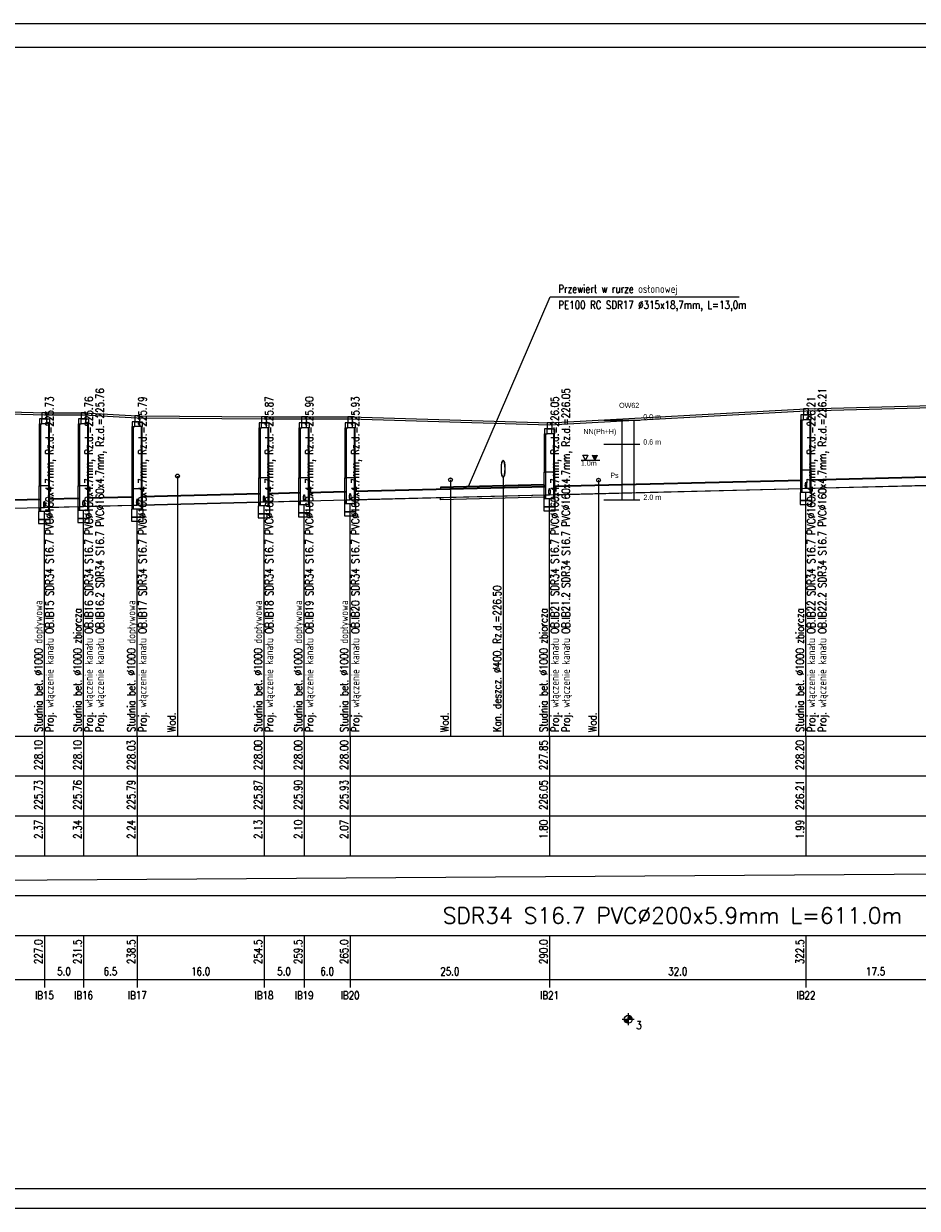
# Model space of a CAD drawing. Header units: metres. Extents: x -25 to 2175, y -3394 to -342.
# Tile 13 of 52: x 599 to 823, y -2411 to -2114. Entities that reach past the tile are written whole.
import ezdxf
from ezdxf.enums import TextEntityAlignment as Align

# ---------------------------------------------------------------- set-up
doc = ezdxf.new("R2010")
doc.units = ezdxf.units.M
doc.header["$LTSCALE"] = 0.2
doc.layers.get('0').update_dxf_attribs({"color": 8, "linetype": 'CONTINUOUS'})
for name, color, linetype in [('gleba', 20, 'CONTINUOUS'), ('Linie_tabeli', 7, 'CONTINUOUS'), ('Pomocnicza', 1, 'CONTINUOUS'), ('Pompownia_P8_Liczby', 7, 'CONTINUOUS'), ('Pompownia_P8_Linie_odn', 7, 'CONTINUOUS'), ('Pompownia_P8_Linie_opisowe', 7, 'CONTINUOUS'), ('Pompownia_P8_Linie_tabeli', 7, 'CONTINUOUS'), ('Pompownia_P8_Odcinki', 7, 'CONTINUOUS'), ('Pompownia_P8_Opis_PZ', 7, 'CONTINUOUS'), ('Pompownia_P8_Opis_uzbr_n', 7, 'CONTINUOUS'), ('Pompownia_P8_Opis_wl', 7, 'CONTINUOUS'), ('Pompownia_P8_Rury_ochr', 7, 'CONTINUOUS'), ('Pompownia_P8_Teksty', 7, 'CONTINUOUS'), ('Pompownia_P8_Teren_istn', 3, 'CONTINUOUS'), ('Pompownia_P8_Uzbr_nadz', 7, 'CONTINUOUS'), ('Pompownia_P8_Uzbr_podz', 7, 'CONTINUOUS'), ('Pompownia_P8_Wezly', 7, 'CONTINUOUS'), ('warstwa_nr_0', 8, 'CONTINUOUS')]:
    doc.layers.add(name, color=color, linetype=linetype)
doc.styles.get("Standard").update_dxf_attribs({"font": 'simplex.shx'})

msp = doc.modelspace()

# ---------------------------------------------------------------- hatches: boundary and pattern name
msp.add_hatch(color=256).paths.add_polyline_path([(742.95, -2222.67), (741.71, -2222.67), (742.33, -2223.89)])

# ---------------------------------------------------------------- linework, layer by layer
for p, q in [((739.98, -2223.89), (739.35, -2222.67)), ((740.6, -2222.67), (739.98, -2223.89)), ((742.33, -2223.89), (741.71, -2222.67)), ((742.95, -2222.67), (742.33, -2223.89))]:
    msp.add_line(p, q)
msp.add_lwpolyline([(739.35, -2222.67), (740.6, -2222.67)])
at = {"layer": 'Linie_tabeli'}
for p, q in [((744.62, -2213.89), (753.62, -2213.89)), ((744.62, -2219.89), (753.62, -2219.89)), ((738.94, -2223.89), (743.39, -2223.89)), ((738.94, -2223.89), (743.39, -2223.89)), ((739.1, -2223.89), (743.55, -2223.89)), ((744.62, -2233.89), (753.62, -2233.89))]:
    msp.add_line(p, q, dxfattribs=at)
msp.add_lwpolyline([(0.29, -2406.5), (2169.29, -2406.5), (2169.29, -2120.5), (0.29, -2120.5)], close=True, dxfattribs=at)
at = {"layer": 'Pomocnicza'}
for points in [[(749.07, -2213.89), (749.07, -2233.89)], [(752.07, -2213.89), (752.07, -2233.89)], [(752.07, -2213.89), (752.07, -2233.89)]]:
    msp.add_lwpolyline(points, dxfattribs=at)
at = {"layer": 'Pompownia_P8_Liczby'}
for p, q in [((749.21, -2364.1), (752.21, -2364.1)), ((749.71, -2364.17), (751.7, -2364.04)), ((749.72, -2364.24), (751.7, -2363.97)), ((749.73, -2364.31), (751.69, -2363.9)), ((749.75, -2364.38), (751.67, -2363.83)), ((749.77, -2364.45), (751.65, -2363.76)), ((749.79, -2364.51), (751.62, -2363.7)), ((749.82, -2364.57), (751.59, -2363.64)), ((749.86, -2364.63), (751.56, -2363.58)), ((749.9, -2364.69), (751.52, -2363.52)), ((749.94, -2364.75), (751.47, -2363.46)), ((749.99, -2364.8), (751.43, -2363.41)), ((750.04, -2364.85), (751.38, -2363.36)), ((750.09, -2364.89), (751.32, -2363.32)), ((750.15, -2364.93), (751.27, -2363.28)), ((750.21, -2364.97), (751.21, -2363.24)), ((750.27, -2365), (751.15, -2363.21)), ((750.33, -2365.03), (751.08, -2363.18)), ((750.4, -2365.06), (751.02, -2363.15)), ((750.47, -2365.08), (750.95, -2363.13)), ((750.53, -2365.09), (750.88, -2363.12)), ((750.6, -2365.1), (750.81, -2363.11)), ((750.67, -2365.1), (750.74, -2363.11)), ((750.71, -2362.6), (750.71, -2365.6))]:
    msp.add_line(p, q, dxfattribs=at)
msp.add_circle((750.71, -2364.1), 1, dxfattribs=at)
at = {"layer": 'Pompownia_P8_Linie_opisowe'}
for p, q in [((637.67, -2227.9), (637.67, -2293.1)), ((706.13, -2228.86), (706.13, -2293.1)), ((719.33, -2228.1), (719.33, -2293.1)), ((743.27, -2228.94), (743.27, -2293.1))]:
    msp.add_line(p, q, dxfattribs=at)
at = {"layer": 'Pompownia_P8_Linie_tabeli'}
for p, q in [((150.71, -2293.1), (1372.89, -2293.1)), ((604.3, -2293.1), (604.3, -2323.1)), ((614.13, -2293.1), (614.13, -2323.1)), ((627.6, -2293.1), (627.6, -2323.1)), ((659.37, -2293.1), (659.37, -2323.1)), ((669.44, -2293.1), (669.44, -2323.1)), ((680.97, -2293.1), (680.97, -2323.1)), ((730.97, -2293.1), (730.97, -2323.1)), ((795.27, -2293.1), (795.27, -2323.1)), ((150.71, -2303.1), (1372.89, -2303.1)), ((150.71, -2313.1), (1372.89, -2313.1)), ((150.71, -2323.1), (1372.89, -2323.1)), ((152.71, -2332.1), (1370.89, -2324.1)), ((150.71, -2333.1), (1372.89, -2333.1)), ((150.71, -2343.1), (1372.89, -2343.1)), ((604.3, -2343.1), (604.3, -2356.1)), ((614.13, -2343.1), (614.13, -2356.1)), ((627.6, -2343.1), (627.6, -2356.1)), ((659.37, -2343.1), (659.37, -2356.1)), ((669.44, -2343.1), (669.44, -2356.1)), ((680.97, -2343.1), (680.97, -2356.1)), ((730.97, -2343.1), (730.97, -2356.1)), ((795.27, -2343.1), (795.27, -2356.1)), ((150.71, -2354.1), (1372.89, -2354.1))]:
    msp.add_line(p, q, dxfattribs=at)
for points in [[(795.27, -2293.1), (795.27, -2232.02)], [(627.6, -2293.1), (627.6, -2236.21)], [(659.37, -2293.1), (659.37, -2235.41)], [(669.44, -2293.1), (669.44, -2235.16)], [(680.97, -2293.1), (680.97, -2234.87)], [(730.97, -2293.1), (730.97, -2233.62)], [(604.3, -2293.1), (604.3, -2236.79)], [(614.13, -2293.1), (614.13, -2236.54)]]:
    msp.add_lwpolyline(points, dxfattribs=at)
at = {"layer": 'Pompownia_P8_Odcinki'}
for points in [[(731.97, -2230.57), (794.27, -2229.02), (794.27, -2228.92), (731.97, -2230.47)], [(796.27, -2228.97), (829.18, -2228.14), (829.18, -2228.04), (796.27, -2228.87)], [(796.27, -2230.97), (829.18, -2230.14), (829.18, -2230.24), (796.27, -2231.07)], [(615.13, -2233.49), (626.6, -2233.21), (626.6, -2233.11), (615.13, -2233.39)], [(628.6, -2233.16), (658.37, -2232.41), (658.37, -2232.31), (628.6, -2233.06)], [(660.37, -2232.36), (668.44, -2232.16), (668.44, -2232.06), (660.37, -2232.26)], [(670.44, -2232.11), (679.97, -2231.87), (679.97, -2231.77), (670.44, -2232.01)], [(681.97, -2231.82), (729.97, -2230.62), (729.97, -2230.52), (681.97, -2231.72)], [(681.97, -2233.82), (729.97, -2232.62), (729.97, -2232.72), (681.97, -2233.92)], [(731.97, -2232.57), (794.27, -2231.02), (794.27, -2231.12), (731.97, -2232.67)], [(559.33, -2234.89), (603.3, -2233.79), (603.3, -2233.69), (559.33, -2234.79)], [(559.33, -2236.89), (603.3, -2235.79), (603.3, -2235.89), (559.33, -2236.99)], [(605.3, -2233.74), (613.13, -2233.54), (613.13, -2233.44), (605.3, -2233.64)], [(605.3, -2235.74), (613.13, -2235.54), (613.13, -2235.64), (605.3, -2235.84)], [(615.13, -2235.49), (626.6, -2235.21), (626.6, -2235.31), (615.13, -2235.59)], [(628.6, -2235.16), (658.37, -2234.41), (658.37, -2234.51), (628.6, -2235.26)], [(660.37, -2234.36), (668.44, -2234.16), (668.44, -2234.26), (660.37, -2234.46)], [(670.44, -2234.11), (679.97, -2233.87), (679.97, -2233.97), (670.44, -2234.21)]]:
    msp.add_lwpolyline(points, close=True, dxfattribs=at)
at = {"layer": 'Pompownia_P8_Opis_wl'}
for centre, major_axis in [((795.27, -2230.24), (0, -0.8)), ((795.27, -2230.24), (0, -0.8)), ((795.27, -2230.24), (0, -0.753)), ((795.27, -2230.24), (0, -0.753)), ((659.37, -2233.64), (0, -0.8)), ((659.37, -2233.64), (0, -0.753)), ((669.44, -2233.38), (0, -0.8)), ((669.44, -2233.38), (0, -0.753)), ((680.97, -2233.1), (0, -0.8)), ((680.97, -2233.1), (0, -0.753)), ((730.97, -2231.85), (0, -0.8)), ((730.97, -2231.85), (0, -0.8)), ((730.97, -2231.85), (0, -0.753)), ((730.97, -2231.85), (0, -0.753)), ((604.3, -2235.01), (0, -0.8)), ((604.3, -2235.01), (0, -0.753)), ((614.13, -2234.77), (0, -0.8)), ((614.13, -2234.77), (0, -0.8)), ((614.13, -2234.77), (0, -0.753)), ((614.13, -2234.77), (0, -0.753)), ((627.6, -2234.43), (0, -0.8)), ((627.6, -2234.43), (0, -0.753))]:
    msp.add_ellipse(centre, major_axis=major_axis, ratio=0.2, dxfattribs=at)
at = {"layer": 'Pompownia_P8_Rury_ochr'}
for p, q in [((729.59, -2230.13), (729.59, -2230.53)), ((703.59, -2230.78), (703.59, -2231.18)), ((703.59, -2233.78), (703.59, -2233.38)), ((729.59, -2233.13), (729.59, -2232.73))]:
    msp.add_line(p, q, dxfattribs=at)
for points in [[(703.59, -2230.78), (729.59, -2230.13), (729.59, -2230.06), (703.59, -2230.71)], [(703.59, -2233.78), (729.59, -2233.13), (729.59, -2233.21), (703.59, -2233.86)]]:
    msp.add_lwpolyline(points, close=True, dxfattribs=at)
at = {"layer": 'Pompownia_P8_Teksty'}
for p, q in [((710.64, -2230.53), (731.16, -2183)), ((731.16, -2183), (778.52, -2183))]:
    msp.add_line(p, q, dxfattribs=at)
at = {"layer": 'Pompownia_P8_Teren_istn'}
msp.add_lwpolyline([(558.33, -2210.7), (604.3, -2212.1), (614.13, -2212.1), (627.6, -2212.8), (659.37, -2213.1), (669.44, -2213.1), (680.97, -2213.1), (730.97, -2214.6), (795.27, -2211.1), (830.18, -2210.1), (843.31, -2209.1), (896.43, -2209.6), (920.29, -2209.1), (984.54, -2208.1), (1035.69, -2206.6), (1059.21, -2206.6), (1107.61, -2206.1), (1118.75, -2205.1), (1163.04, -2204.7), (1183.84, -2204.7), (1211.54, -2203.1), (1302.07, -2198.6), (1337.32, -2196.1), (1372.89, -2193.1)], dxfattribs=at)
at = {"layer": 'Pompownia_P8_Uzbr_nadz'}
msp.add_lwpolyline([(558.33, -2211.2), (604.3, -2212.6), (614.13, -2212.6), (627.6, -2213.3), (659.37, -2213.6), (669.44, -2213.6), (680.97, -2213.6), (730.97, -2215.1), (795.27, -2211.6), (830.18, -2210.6), (843.31, -2209.6), (896.43, -2210.1), (920.29, -2209.6), (984.54, -2208.6), (1015.31, -2207.7)], dxfattribs=at)
at = {"layer": 'Pompownia_P8_Uzbr_podz'}
for centre, radius in [((637.67, -2227.9), 0.472), ((637.67, -2227.9), 0.45), ((706.13, -2228.86), 0.472), ((706.13, -2228.86), 0.45), ((743.27, -2228.94), 0.472), ((743.27, -2228.94), 0.45)]:
    msp.add_circle(centre, radius, dxfattribs=at)
for major_axis in [(0, -2.2), (0, -2)]:
    msp.add_ellipse((719.33, -2226.1), major_axis=major_axis, ratio=0.2, dxfattribs=at)
at = {"layer": 'Pompownia_P8_Wezly'}
for p, q in [((795.87, -2212.6), (794.67, -2212.6)), ((604.9, -2213.6), (603.7, -2213.6)), ((604.9, -2214.8), (603.7, -2214.8)), ((614.73, -2213.6), (613.53, -2213.6)), ((614.73, -2214.8), (613.53, -2214.8)), ((628.2, -2214.3), (627, -2214.3)), ((628.2, -2215.5), (627, -2215.5)), ((659.97, -2214.6), (658.77, -2214.6)), ((670.04, -2214.6), (668.84, -2214.6)), ((681.57, -2214.6), (680.37, -2214.6)), ((795.87, -2213.8), (794.67, -2213.8)), ((659.97, -2215.8), (658.77, -2215.8)), ((670.04, -2215.8), (668.84, -2215.8)), ((681.57, -2215.8), (680.37, -2215.8)), ((731.57, -2216.1), (730.37, -2216.1)), ((731.57, -2217.3), (730.37, -2217.3)), ((732.09, -2226.9), (729.85, -2226.9)), ((796.39, -2226.4), (794.15, -2226.4)), ((605.42, -2230.4), (603.18, -2230.4)), ((615.25, -2230.4), (613.01, -2230.4)), ((660.49, -2228.4), (658.25, -2228.4)), ((670.56, -2228.4), (668.32, -2228.4)), ((682.09, -2228.4), (679.85, -2228.4)), ((628.72, -2231.1), (626.48, -2231.1))]:
    msp.add_line(p, q, dxfattribs=at)
for points in [[(603.68, -2213.6), (604.93, -2213.6), (604.93, -2212.1), (603.68, -2212.1)], [(613.51, -2213.6), (614.76, -2213.6), (614.76, -2212.1), (613.51, -2212.1)], [(794.67, -2212.6), (794.02, -2212.6), (794.02, -2213.8), (794.67, -2213.8)], [(794.64, -2212.6), (795.89, -2212.6), (795.89, -2211.1), (794.64, -2211.1)], [(795.87, -2212.6), (796.52, -2212.6), (796.52, -2213.8), (795.87, -2213.8)], [(603.7, -2213.6), (603.05, -2213.6), (603.05, -2214.8), (603.7, -2214.8)], [(603.3, -2230.4), (603.05, -2230.4), (603.05, -2214.8), (603.3, -2214.8)], [(604.9, -2213.6), (605.55, -2213.6), (605.55, -2214.8), (604.9, -2214.8)], [(605.3, -2230.4), (605.55, -2230.4), (605.55, -2214.8), (605.3, -2214.8)], [(613.53, -2213.6), (612.88, -2213.6), (612.88, -2214.8), (613.53, -2214.8)], [(613.13, -2230.4), (612.88, -2230.4), (612.88, -2214.8), (613.13, -2214.8)], [(614.73, -2213.6), (615.38, -2213.6), (615.38, -2214.8), (614.73, -2214.8)], [(615.13, -2230.4), (615.38, -2230.4), (615.38, -2214.8), (615.13, -2214.8)], [(627, -2214.3), (626.35, -2214.3), (626.35, -2215.5), (627, -2215.5)], [(626.6, -2231.1), (626.35, -2231.1), (626.35, -2215.5), (626.6, -2215.5)], [(626.98, -2214.3), (628.23, -2214.3), (628.23, -2212.8), (626.98, -2212.8)], [(628.2, -2214.3), (628.85, -2214.3), (628.85, -2215.5), (628.2, -2215.5)], [(628.6, -2231.1), (628.85, -2231.1), (628.85, -2215.5), (628.6, -2215.5)], [(658.77, -2214.6), (658.12, -2214.6), (658.12, -2215.8), (658.77, -2215.8)], [(658.75, -2214.6), (659.99, -2214.6), (659.99, -2213.1), (658.75, -2213.1)], [(659.97, -2214.6), (660.62, -2214.6), (660.62, -2215.8), (659.97, -2215.8)], [(668.84, -2214.6), (668.19, -2214.6), (668.19, -2215.8), (668.84, -2215.8)], [(668.81, -2214.6), (670.06, -2214.6), (670.06, -2213.1), (668.81, -2213.1)], [(670.04, -2214.6), (670.69, -2214.6), (670.69, -2215.8), (670.04, -2215.8)], [(680.37, -2214.6), (679.72, -2214.6), (679.72, -2215.8), (680.37, -2215.8)], [(680.35, -2214.6), (681.6, -2214.6), (681.6, -2213.1), (680.35, -2213.1)], [(681.57, -2214.6), (682.22, -2214.6), (682.22, -2215.8), (681.57, -2215.8)], [(730.35, -2216.1), (731.6, -2216.1), (731.6, -2214.6), (730.35, -2214.6)], [(794.27, -2226.4), (794.02, -2226.4), (794.02, -2213.8), (794.27, -2213.8)], [(796.27, -2226.4), (796.52, -2226.4), (796.52, -2213.8), (796.27, -2213.8)], [(658.37, -2228.4), (658.12, -2228.4), (658.12, -2215.8), (658.37, -2215.8)], [(660.37, -2228.4), (660.62, -2228.4), (660.62, -2215.8), (660.37, -2215.8)], [(668.44, -2228.4), (668.19, -2228.4), (668.19, -2215.8), (668.44, -2215.8)], [(670.44, -2228.4), (670.69, -2228.4), (670.69, -2215.8), (670.44, -2215.8)], [(679.97, -2228.4), (679.72, -2228.4), (679.72, -2215.8), (679.97, -2215.8)], [(681.97, -2228.4), (682.22, -2228.4), (682.22, -2215.8), (681.97, -2215.8)], [(730.37, -2216.1), (729.72, -2216.1), (729.72, -2217.3), (730.37, -2217.3)], [(729.97, -2226.9), (729.72, -2226.9), (729.72, -2217.3), (729.97, -2217.3)], [(731.57, -2216.1), (732.22, -2216.1), (732.22, -2217.3), (731.57, -2217.3)], [(731.97, -2226.9), (732.22, -2226.9), (732.22, -2217.3), (731.97, -2217.3)], [(729.97, -2233.62), (729.65, -2233.62), (729.65, -2226.9), (729.97, -2226.9)], [(731.97, -2233.62), (732.29, -2233.62), (732.29, -2226.9), (731.97, -2226.9)], [(794.27, -2232.02), (793.95, -2232.02), (793.95, -2226.4), (794.27, -2226.4)], [(796.27, -2232.02), (796.59, -2232.02), (796.59, -2226.4), (796.27, -2226.4)], [(603.3, -2236.79), (602.98, -2236.79), (602.98, -2230.4), (603.3, -2230.4)], [(605.3, -2236.79), (605.62, -2236.79), (605.62, -2230.4), (605.3, -2230.4)], [(613.13, -2236.54), (612.81, -2236.54), (612.81, -2230.4), (613.13, -2230.4)], [(615.13, -2236.54), (615.45, -2236.54), (615.45, -2230.4), (615.13, -2230.4)], [(658.37, -2235.41), (658.05, -2235.41), (658.05, -2228.4), (658.37, -2228.4)], [(660.37, -2235.41), (660.69, -2235.41), (660.69, -2228.4), (660.37, -2228.4)], [(668.44, -2235.16), (668.12, -2235.16), (668.12, -2228.4), (668.44, -2228.4)], [(670.44, -2235.16), (670.76, -2235.16), (670.76, -2228.4), (670.44, -2228.4)], [(679.97, -2234.87), (679.65, -2234.87), (679.65, -2228.4), (679.97, -2228.4)], [(681.97, -2234.87), (682.29, -2234.87), (682.29, -2228.4), (681.97, -2228.4)], [(626.6, -2236.21), (626.28, -2236.21), (626.28, -2231.1), (626.6, -2231.1)], [(628.6, -2236.21), (628.92, -2236.21), (628.92, -2231.1), (628.6, -2231.1)], [(730.97, -2233.62), (729.97, -2233.62), (729.97, -2232.62), (730.97, -2232.6), (731.97, -2232.57), (731.97, -2233.62)], [(793.83, -2234.02), (796.71, -2234.02), (796.71, -2232.02), (793.83, -2232.02)], [(795.27, -2232.02), (794.27, -2232.02), (794.27, -2231.02), (795.27, -2230.99), (796.27, -2230.97), (796.27, -2232.02)], [(604.3, -2236.79), (603.3, -2236.79), (603.3, -2235.79), (604.3, -2235.77), (605.3, -2235.74), (605.3, -2236.79)], [(614.13, -2236.54), (613.13, -2236.54), (613.13, -2235.54), (614.13, -2235.52), (615.13, -2235.49), (615.13, -2236.54)], [(626.16, -2238.21), (629.04, -2238.21), (629.04, -2236.21), (626.16, -2236.21)], [(627.6, -2236.21), (626.6, -2236.21), (626.6, -2235.21), (627.6, -2235.18), (628.6, -2235.16), (628.6, -2236.21)], [(657.93, -2237.41), (660.81, -2237.41), (660.81, -2235.41), (657.93, -2235.41)], [(659.37, -2235.41), (658.37, -2235.41), (658.37, -2234.41), (659.37, -2234.39), (660.37, -2234.36), (660.37, -2235.41)], [(668, -2237.16), (670.88, -2237.16), (670.88, -2235.16), (668, -2235.16)], [(669.44, -2235.16), (668.44, -2235.16), (668.44, -2234.16), (669.44, -2234.14), (670.44, -2234.11), (670.44, -2235.16)], [(679.53, -2236.87), (682.41, -2236.87), (682.41, -2234.87), (679.53, -2234.87)], [(680.97, -2234.87), (679.97, -2234.87), (679.97, -2233.87), (680.97, -2233.85), (681.97, -2233.82), (681.97, -2234.87)], [(729.53, -2235.62), (732.41, -2235.62), (732.41, -2233.62), (729.53, -2233.62)], [(729.53, -2236.62), (732.41, -2236.62), (732.41, -2235.62), (729.53, -2235.62)], [(793.83, -2235.02), (796.71, -2235.02), (796.71, -2234.02), (793.83, -2234.02)], [(602.86, -2238.79), (605.74, -2238.79), (605.74, -2236.79), (602.86, -2236.79)], [(602.86, -2239.79), (605.74, -2239.79), (605.74, -2238.79), (602.86, -2238.79)], [(612.69, -2238.54), (615.57, -2238.54), (615.57, -2236.54), (612.69, -2236.54)], [(612.69, -2239.54), (615.57, -2239.54), (615.57, -2238.54), (612.69, -2238.54)], [(626.16, -2239.21), (629.04, -2239.21), (629.04, -2238.21), (626.16, -2238.21)], [(657.93, -2238.41), (660.81, -2238.41), (660.81, -2237.41), (657.93, -2237.41)], [(668, -2238.16), (670.88, -2238.16), (670.88, -2237.16), (668, -2237.16)], [(679.53, -2237.87), (682.41, -2237.87), (682.41, -2236.87), (679.53, -2236.87)]]:
    msp.add_lwpolyline(points, close=True, dxfattribs=at)
at = {"layer": 'warstwa_nr_0'}
msp.add_lwpolyline([(-24.71, -2411.5), (2175.29, -2411.5), (2175.29, -2114.5), (-24.71, -2114.5)], close=True, dxfattribs=at)

# ---------------------------------------------------------------- texts
at = {"char_height": 1.3, "attachment_point": 1}
for s, insert, width in [('{\\fArial Narrow|b0|i0|c238|p0;\\POW62}', (748.41, -2207.38), 11.4659), ('{\\FArial Narrow|c0;0.0 m}', (754.46, -2212.4), 8.0951), ('{\\fArial Narrow|b0|i0|c238|p0;0.6 m}', (754.47, -2218.72), 8.3702), ('{\\fArial Narrow|b0|i0|c238|p0;1.0m}', (738.83, -2224.03), 5.2327), ('{\\fArial Narrow|b0|i0|c238|p0;2.0 m}', (754.52, -2232.58), 8.3702)]:
    msp.add_mtext(s, dxfattribs=dict(at, insert=insert, width=width))
at = {"layer": 'gleba', "char_height": 1.3, "width": 11.5025, "attachment_point": 3}
for s, insert in [('{\\fArial Narrow|b0|i0|c238|p34;NN(Ph+H)}', (747.73, -2216.08)), ('{\\fArial Narrow|b0|i0|c238|p0;Ps}', (748.28, -2227.08))]:
    msp.add_mtext(s, dxfattribs=dict(at, insert=insert))
at = {"layer": 'Pompownia_P8_Liczby', "width": 0.8}
for s, p in [('228.10', (603.8, -2294.1)), ('228.10', (613.63, -2294.1)), ('228.03', (627.1, -2294.1)), ('228.00', (658.87, -2294.1)), ('228.00', (668.94, -2294.1)), ('228.00', (680.47, -2294.1)), ('227.85', (730.47, -2294.1)), ('228.20', (794.77, -2294.1)), ('225.73', (603.8, -2304.1)), ('225.76', (613.63, -2304.1)), ('225.79', (627.1, -2304.1)), ('225.87', (658.87, -2304.1)), ('225.90', (668.94, -2304.1)), ('225.93', (680.47, -2304.1)), ('226.05', (730.47, -2304.1)), ('226.21', (794.77, -2304.1)), ('2.37', (603.8, -2314.1)), ('2.34', (613.63, -2314.1)), ('2.24', (627.1, -2314.1)), ('2.13', (658.87, -2314.1)), ('2.10', (668.94, -2314.1)), ('2.07', (680.47, -2314.1)), ('1.80', (730.47, -2314.1)), ('1.99', (794.77, -2314.1)), ('227.0', (603.8, -2344.1)), ('231.5', (613.63, -2344.1)), ('238.5', (627.1, -2344.1)), ('254.5', (658.87, -2344.1)), ('259.5', (668.94, -2344.1)), ('265.0', (680.47, -2344.1)), ('290.0', (730.47, -2344.1)), ('322.5', (794.77, -2344.1))]:
    msp.add_text(s, height=2, rotation=90, dxfattribs=at).set_placement(p, align=Align.RIGHT)
at = {"layer": 'Pompownia_P8_Liczby', "width": 0.916364}
msp.add_text('SDR34 S16.7 PVC%%c200x5.9mm L=611.0m', height=4, dxfattribs=at).set_placement((704.2, -2340.1), (819.4, -2340.1), align=Align.FIT)
at = {"layer": 'Pompownia_P8_Liczby', "width": 0.8}
for s, p in [('5.0', (609.22, -2353.1)), ('6.5', (620.87, -2353.1)), ('16.0', (643.49, -2353.1)), ('5.0', (664.4, -2353.1)), ('6.0', (675.21, -2353.1)), ('25.0', (705.97, -2353.1)), ('32.0', (763.12, -2353.1)), ('17.5', (812.72, -2353.1)), ('IB15', (604.3, -2359.1)), ('IB16', (614.13, -2359.1)), ('IB17', (627.6, -2359.1)), ('IB18', (659.37, -2359.1)), ('IB19', (669.44, -2359.1)), ('IB20', (680.97, -2359.1)), ('IB21', (730.97, -2359.1)), ('IB22', (795.27, -2359.1))]:
    msp.add_text(s, height=2, dxfattribs=at).set_placement(p, align=Align.CENTER)
msp.add_text('3', height=2, dxfattribs=at).set_placement((752.71, -2366.6))
at = {"layer": 'Pompownia_P8_Linie_odn', "width": 0.8}
for s, p in [('Przewiert w rurze osłonowej', (733.16, -2182)), ('PE100 RC SDR17 %%c315x18,7mm, L=13,0m', (733.16, -2186))]:
    msp.add_text(s, height=2, dxfattribs=at).set_placement(p)
at = {"layer": 'Pompownia_P8_Opis_PZ', "width": 0.8}
for s, p in [('Studnia bet. %%c1000 dopływowa', (603.8, -2292.1)), ('Studnia bet. %%c1000 dopływowa', (627.1, -2292.1)), ('Studnia bet. %%c1000 dopływowa', (658.87, -2292.1)), ('Studnia bet. %%c1000 dopływowa', (668.94, -2292.1)), ('Studnia bet. %%c1000 dopływowa', (680.47, -2292.1)), ('Studnia bet. %%c1000 zbiorcza', (613.63, -2292.1)), ('Studnia bet. %%c1000 zbiorcza', (730.47, -2292.1)), ('Studnia bet. %%c1000 zbiorcza', (794.77, -2292.1))]:
    msp.add_text(s, height=2, rotation=90, dxfattribs=at).set_placement(p)
at = {"layer": 'Pompownia_P8_Opis_uzbr_n', "width": 0.8}
for s, p in [('Kan. deszcz. %%C400, Rz.d.=226.50', (718.83, -2292.1)), ('Wod.', (637.17, -2292.1)), ('Wod.', (705.63, -2292.1)), ('Wod.', (742.77, -2292.1))]:
    msp.add_text(s, height=2, rotation=90, dxfattribs=at).set_placement(p)
at = {"layer": 'Pompownia_P8_Opis_wl', "width": 0.8}
for s, p in [('Proj. włączenie kanału OB.IB15 SDR34 S16.7 PVC%%c160x4.7mm, Rz.d.=225.73', (606.6, -2292.1)), ('Proj. włączenie kanału OB.IB16 SDR34 S16.7 PVC%%c160x4.7mm, Rz.d.=225.76', (616.43, -2292.1)), ('Proj. włączenie kanału OB.IB16.2 SDR34 S16.7 PVC%%c160x4.7mm, Rz.d.=225.76', (619.23, -2292.1)), ('Proj. włączenie kanału OB.IB17 SDR34 S16.7 PVC%%c160x4.7mm, Rz.d.=225.79', (629.9, -2292.1)), ('Proj. włączenie kanału OB.IB18 SDR34 S16.7 PVC%%c160x4.7mm, Rz.d.=225.87', (661.67, -2292.1)), ('Proj. włączenie kanału OB.IB19 SDR34 S16.7 PVC%%c160x4.7mm, Rz.d.=225.90', (671.74, -2292.1)), ('Proj. włączenie kanału OB.IB20 SDR34 S16.7 PVC%%c160x4.7mm, Rz.d.=225.93', (683.27, -2292.1)), ('Proj. włączenie kanału OB.IB21 SDR34 S16.7 PVC%%c160x4.7mm, Rz.d.=226.05', (733.27, -2292.1)), ('Proj. włączenie kanału OB.IB21.2 SDR34 S16.7 PVC%%c160x4.7mm, Rz.d.=226.05', (736.07, -2292.1)), ('Proj. włączenie kanału OB.IB22 SDR34 S16.7 PVC%%c160x4.7mm, Rz.d.=226.21', (797.57, -2292.1)), ('Proj. włączenie kanału OB.IB22.2 SDR34 S16.7 PVC%%c160x4.7mm, Rz.d.=226.21', (800.37, -2292.1))]:
    msp.add_text(s, height=2, rotation=90, dxfattribs=at).set_placement(p)

doc.saveas('drawing.dxf')
